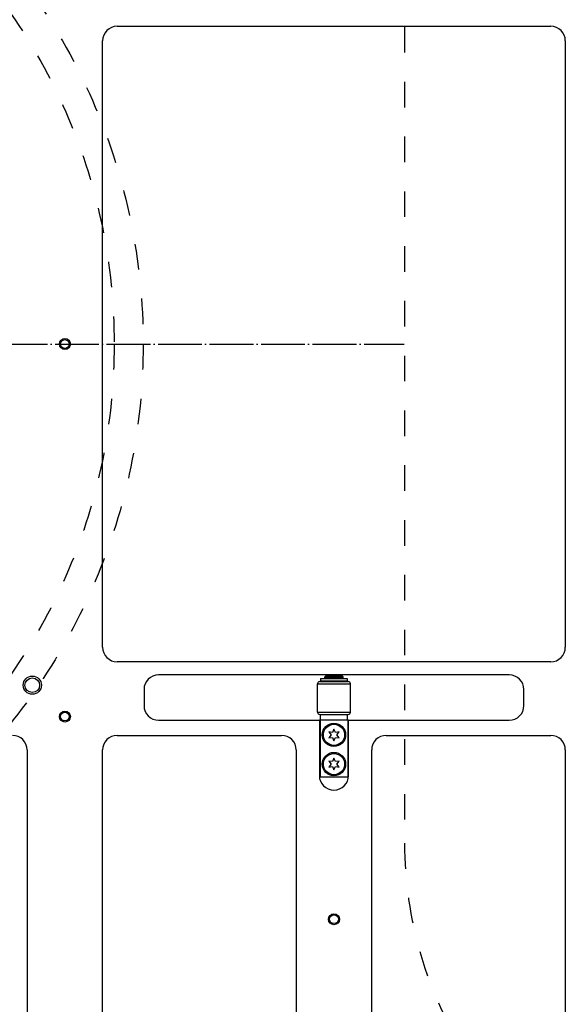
# Model space of a CAD drawing. Extents: x -1763 to 4575, y -3429 to 1051.
# Tile 141 of 174: x 2735 to 2884, y -1903 to -1633. Entities that reach past the tile are written whole.
import ezdxf

# ---------------------------------------------------------------- set-up
doc = ezdxf.new("R2010")
doc.units = 0
doc.linetypes.add('DASHED', pattern=[15, 7, -8])
doc.linetypes.add('DOT_CENTER', pattern=[14, 12, -1, 0, -1])
doc.layers.get('0').update_dxf_attribs({"linetype": 'CONTINUOUS'})
doc.layers.add('1', color=7, linetype='CONTINUOUS')

# ---------------------------------------------------------------- blocks, each defined once
blk = doc.blocks.new('E7018-24101__193', base_point=(2900, -1958.68))
at = {"color": 1, "linetype": 'CONTINUOUS'}
for p, q in [((2761.65, -1634.88), (2880.31, -1634.88)), ((2757.65, -1804.88), (2757.65, -1638.88)), ((2884.31, -1638.88), (2884.31, -1804.88)), ((2880.31, -1808.88), (2761.65, -1808.88)), ((2868.98, -1812.48), (2772.98, -1812.48)), ((2768.98, -1816.48), (2768.98, -1820.88)), ((2872.98, -1820.88), (2872.98, -1816.48)), ((2772.98, -1824.88), (2816.98, -1824.88)), ((2817.18, -1824.88), (2816.98, -1824.88)), ((2816.98, -1824.88), (2816.98, -1839.98)), ((2817.28, -1824.88), (2817.18, -1824.88)), ((2824.68, -1824.88), (2817.28, -1824.88)), ((2824.78, -1824.88), (2824.68, -1824.88)), ((2824.98, -1824.88), (2824.78, -1824.88)), ((2824.98, -1824.88), (2868.98, -1824.88)), ((2824.98, -1839.98), (2824.98, -1824.88)), ((2761.65, -1829.02), (2806.65, -1829.02)), ((2835.31, -1829.02), (2880.31, -1829.02)), ((2736.99, -1833.02), (2736.99, -1925.7)), ((2757.65, -1925.7), (2757.65, -1833.02)), ((2810.65, -1833.02), (2810.65, -1925.7)), ((2831.31, -1925.7), (2831.31, -1833.02)), ((2884.31, -1833.02), (2884.31, -1925.7))]:
    blk.add_line(p, q, dxfattribs=at)
for centre, radius in [((2747.32, -1721.88), 1.5), ((2747.32, -1721.88), 1.2), ((2738.4, -1815.28), 2.5), ((2738.4, -1815.28), 2), ((2747.32, -1823.88), 1.5), ((2747.32, -1823.88), 1.2), ((2820.98, -1879.36), 1.5), ((2820.98, -1879.36), 1.2)]:
    blk.add_circle(centre, radius, dxfattribs=at)
for centre, start, end in [((2761.65, -1638.88), 90, 180), ((2880.31, -1638.88), 0, 90), ((2761.65, -1804.88), 180, -90), ((2880.31, -1804.88), -90, 0), ((2772.98, -1816.48), 90, 180), ((2868.98, -1816.48), 0, 90), ((2772.98, -1820.88), 180, -90), ((2868.98, -1820.88), -90, 0), ((2732.99, -1833.02), 0, 90), ((2761.65, -1833.02), 90, 180), ((2806.65, -1833.02), 0, 90), ((2835.31, -1833.02), 90, 180), ((2880.31, -1833.02), 0, 90), ((2820.98, -1839.98), 180, 0)]:
    blk.add_arc(centre, 4, start, end, dxfattribs=at)
blk = doc.blocks.new('WASHER1__230', base_point=(2824.63, -1814.08))
at = {"color": 1, "linetype": 'CONTINUOUS'}
for p, q in [((2817.33, -1813.48), (2817.33, -1814.08)), ((2817.33, -1813.48), (2824.63, -1813.48)), ((2817.33, -1814.08), (2818.48, -1814.08)), ((2818.48, -1814.08), (2819.38, -1814.08)), ((2819.38, -1814.08), (2820.98, -1814.08)), ((2820.98, -1814.08), (2822.58, -1814.08)), ((2822.58, -1814.08), (2823.48, -1814.08)), ((2823.48, -1814.08), (2824.63, -1814.08)), ((2824.63, -1813.48), (2824.63, -1814.08))]:
    blk.add_line(p, q, dxfattribs=at)
blk = doc.blocks.new('23796-0S111__231', base_point=(2824.78, -1840.38))
at = {"color": 1, "linetype": 'CONTINUOUS'}
for p, q in [((2818.68, -1812.78), (2818.48, -1812.98)), ((2818.48, -1812.98), (2820.98, -1812.98)), ((2818.48, -1813.38), (2818.48, -1812.98)), ((2818.48, -1813.38), (2819.38, -1813.38)), ((2818.48, -1814.28), (2818.48, -1814.08)), ((2818.48, -1814.08), (2819.38, -1814.08)), ((2823.28, -1812.78), (2818.68, -1812.78)), ((2819.38, -1813.38), (2819.38, -1813.48)), ((2819.38, -1813.38), (2820.98, -1813.38)), ((2819.38, -1814.08), (2820.98, -1814.08)), ((2820.98, -1812.98), (2823.48, -1812.98)), ((2820.98, -1813.38), (2822.58, -1813.38)), ((2820.98, -1814.08), (2822.58, -1814.08)), ((2822.58, -1813.38), (2822.58, -1813.48)), ((2822.58, -1813.38), (2823.48, -1813.38)), ((2822.58, -1814.08), (2823.48, -1814.08)), ((2823.28, -1812.78), (2823.48, -1812.98)), ((2823.48, -1813.38), (2823.48, -1812.98)), ((2823.48, -1814.28), (2823.48, -1814.08)), ((2817.18, -1824.88), (2817.18, -1840.38)), ((2817.28, -1824.88), (2817.18, -1824.88)), ((2817.28, -1823.28), (2818.48, -1823.28)), ((2817.28, -1824.88), (2817.28, -1823.28)), ((2824.68, -1824.88), (2817.28, -1824.88)), ((2818.48, -1823.28), (2823.48, -1823.28)), ((2823.48, -1823.28), (2824.68, -1823.28)), ((2824.68, -1824.88), (2824.68, -1823.28)), ((2824.78, -1824.88), (2824.68, -1824.88)), ((2824.78, -1824.88), (2824.78, -1840.38)), ((2817.18, -1840.38), (2824.78, -1840.38))]:
    blk.add_line(p, q, dxfattribs=at)
for centre in [(2820.98, -1828.88), (2820.98, -1836.88)]:
    blk.add_circle(centre, 3.2, dxfattribs=at)
blk = doc.blocks.new('BEARING_HK0509__232', base_point=(2825.48, -1823.28))
at = {"color": 1, "linetype": 'CONTINUOUS'}
for p, q in [((2816.48, -1814.88), (2825.48, -1814.88)), ((2816.48, -1822.68), (2816.48, -1814.88)), ((2817.08, -1814.28), (2824.88, -1814.28)), ((2825.48, -1822.68), (2825.48, -1814.88)), ((2816.48, -1822.68), (2825.48, -1822.68)), ((2817.08, -1823.28), (2817.28, -1823.28)), ((2817.28, -1823.28), (2818.48, -1823.28)), ((2818.48, -1823.28), (2823.48, -1823.28)), ((2823.48, -1823.28), (2824.68, -1823.28)), ((2824.68, -1823.28), (2824.88, -1823.28))]:
    blk.add_line(p, q, dxfattribs=at)
for centre, start, end in [((2817.08, -1814.88), 90, 180), ((2824.88, -1814.88), 0, 90), ((2817.08, -1822.68), 180, -90), ((2824.88, -1822.68), -90, 0)]:
    blk.add_arc(centre, 0.6, start, end, dxfattribs=at)
blk = doc.blocks.new('BEARING_ASSY2_7__233', base_point=(2825.48, -1840.38))
for name, p in [('23796-0S111__231', (2824.78, -1840.38)), ('WASHER1__230', (2824.63, -1814.08)), ('BEARING_HK0509__232', (2825.48, -1823.28))]:
    blk.add_blockref(name, p)
blk = doc.blocks.new('BEARINGS__258', base_point=(2852.31, -1972.18))
blk.add_blockref('BEARING_ASSY2_7__233', (2825.48, -1840.38))
blk = doc.blocks.new('0515-2034_M3X12_12__276', base_point=(2823.88, -1839.78))
at = {"color": 1, "linetype": 'CONTINUOUS'}
for p, q in [((2820.98, -1835.28), (2820.58, -1836.19)), ((2821.38, -1836.19), (2820.98, -1835.28)), ((2820.58, -1836.19), (2819.59, -1836.08)), ((2819.59, -1836.08), (2820.18, -1836.88)), ((2820.18, -1836.88), (2819.59, -1837.68)), ((2819.59, -1837.68), (2820.58, -1837.57)), ((2820.58, -1837.57), (2820.98, -1838.48)), ((2820.98, -1838.48), (2821.38, -1837.57)), ((2822.37, -1836.08), (2821.38, -1836.19)), ((2821.38, -1837.57), (2822.37, -1837.68)), ((2821.78, -1836.88), (2822.37, -1836.08)), ((2822.37, -1837.68), (2821.78, -1836.88))]:
    blk.add_line(p, q, dxfattribs=at)
blk.add_circle((2820.98, -1836.88), 2.9, dxfattribs=at)
blk = doc.blocks.new('0515-2034_M3X12_11__277', base_point=(2823.88, -1831.78))
at = {"color": 1, "linetype": 'CONTINUOUS'}
for p, q in [((2820.98, -1827.28), (2820.58, -1828.19)), ((2821.38, -1828.19), (2820.98, -1827.28)), ((2820.58, -1828.19), (2819.59, -1828.08)), ((2819.59, -1828.08), (2820.18, -1828.88)), ((2820.18, -1828.88), (2819.59, -1829.68)), ((2819.59, -1829.68), (2820.58, -1829.57)), ((2820.58, -1829.57), (2820.98, -1830.48)), ((2820.98, -1830.48), (2821.38, -1829.57)), ((2822.37, -1828.08), (2821.38, -1828.19)), ((2821.38, -1829.57), (2822.37, -1829.68)), ((2821.78, -1828.88), (2822.37, -1828.08)), ((2822.37, -1829.68), (2821.78, -1828.88))]:
    blk.add_line(p, q, dxfattribs=at)
blk.add_circle((2820.98, -1828.88), 2.9, dxfattribs=at)
blk = doc.blocks.new('SCREWSET_STIFFENER__280', base_point=(2823.88, -1839.78))
for name, p in [('0515-2034_M3X12_11__277', (2823.88, -1831.78)), ('0515-2034_M3X12_12__276', (2823.88, -1839.78))]:
    blk.add_blockref(name, p)
blk = doc.blocks.new('SMALLPARTS__301', base_point=(2940, -1972.18))
for name, p in [('BEARINGS__258', (2852.31, -1972.18)), ('SCREWSET_STIFFENER__280', (2823.88, -1839.78))]:
    blk.add_blockref(name, p)
blk = doc.blocks.new('E7018-64101__302', base_point=(2940, -1972.18))
for name, p in [('SMALLPARTS__301', (2940, -1972.18)), ('E7018-24101__193', (2900, -1958.68))]:
    blk.add_blockref(name, p)
blk = doc.blocks.new('DUT_BOARD__303', base_point=(2884.31, -1929.7))
at = {"color": 1, "linetype": 'CONTINUOUS'}
for p, q in [((2761.65, -1634.88), (2880.31, -1634.88)), ((2757.65, -1804.88), (2757.65, -1638.88)), ((2884.31, -1638.88), (2884.31, -1804.88)), ((2880.31, -1808.88), (2761.65, -1808.88)), ((2761.65, -1829.02), (2806.65, -1829.02)), ((2835.31, -1829.02), (2880.31, -1829.02)), ((2736.99, -1833.02), (2736.99, -1925.7)), ((2757.65, -1925.7), (2757.65, -1833.02)), ((2810.65, -1833.02), (2810.65, -1925.7)), ((2831.31, -1925.7), (2831.31, -1833.02)), ((2884.31, -1833.02), (2884.31, -1925.7))]:
    blk.add_line(p, q, dxfattribs=at)
for centre, start, end in [((2761.65, -1638.88), 90, 180), ((2880.31, -1638.88), 0, 90), ((2761.65, -1804.88), 180, -90), ((2880.31, -1804.88), -90, 0), ((2732.99, -1833.02), 0, 90), ((2761.65, -1833.02), 90, 180), ((2806.65, -1833.02), 0, 90), ((2835.31, -1833.02), 90, 180), ((2880.31, -1833.02), 0, 90)]:
    blk.add_arc(centre, 4, start, end, dxfattribs=at)
blk = doc.blocks.new('STIFF_ASSY_DUTBD__304', base_point=(2940, -1972.18))
for name, p in [('E7018-64101__302', (2940, -1972.18)), ('DUT_BOARD__303', (2884.31, -1929.7))]:
    blk.add_blockref(name, p)
blk = doc.blocks.new('A1__382', base_point=(2940, -1972.18))
blk.add_blockref('STIFF_ASSY_DUTBD__304', (2940, -1972.18))
blk = doc.blocks.new('FRONT1__383', base_point=(2850.3, -1381.88))
blk.add_blockref('A1__382', (2940, -1972.18))
blk = doc.blocks.new('L1__384', base_point=(2850.3, -1381.88))
blk.add_blockref('FRONT1__383', (2850.3, -1381.88))
blk = doc.blocks.new('HEADPLATE_EG__629', base_point=(2054.3, -2091.02))
at = {"layer": '1', "color": 7, "linetype": 'DASHED'}
blk.add_line((2840.31, -1485.08), (2840.31, -1858.53), dxfattribs=at)
at = {"layer": '1', "color": 1, "linetype": 'DOT_CENTER'}
blk.add_line((2363.94, -1721.88), (2840.19, -1721.88), dxfattribs=at)
at = {"layer": '1', "color": 7, "linetype": 'DASHED'}
for radius in [166.69, 158.75]:
    blk.add_circle((2602.06, -1721.88), radius, dxfattribs=at)
blk.add_arc((2948.26, -1858.53), 107.95, 180, -147.1401, dxfattribs=at)

msp = doc.modelspace()

# ---------------------------------------------------------------- block references
msp.add_blockref('L1__384', (2850.3, -1381.88))
at = {"layer": '1'}
msp.add_blockref('HEADPLATE_EG__629', (2054.3, -2091.02), dxfattribs=at)

doc.saveas('drawing.dxf')
